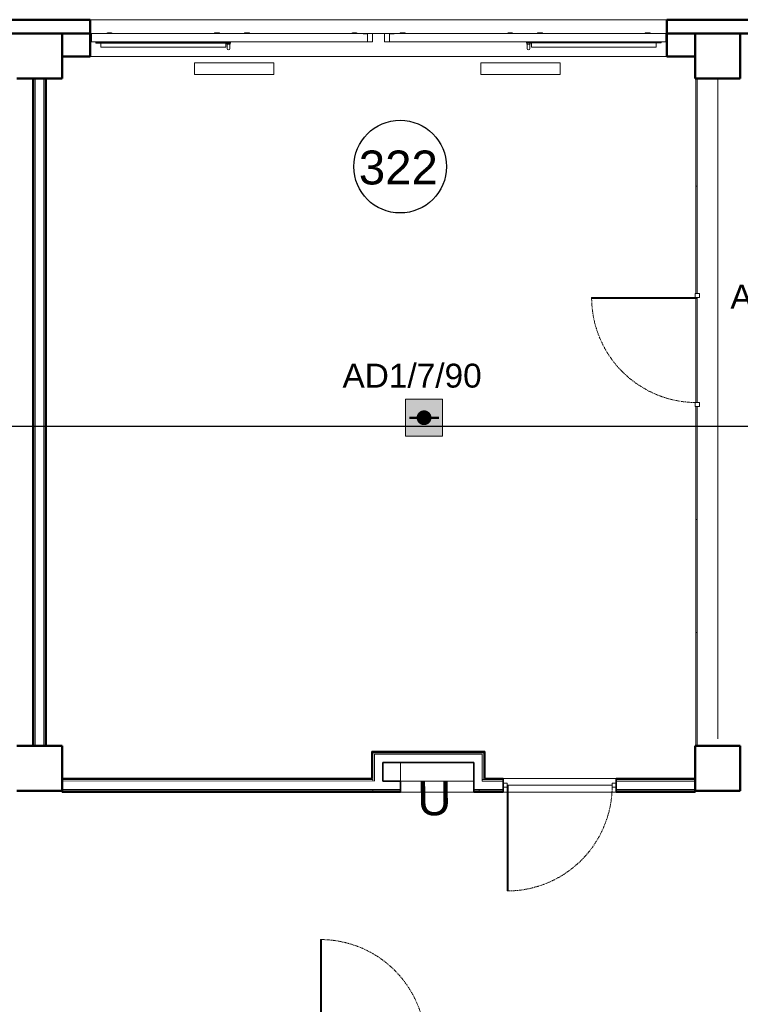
# Model space of a CAD drawing. Header units: millimetres. Extents: x -197461 to 862495, y -970068 to 63888.
# Tile 44 of 205: x -99398 to -93023, y -623354 to -614644. Entities that reach past the tile are written whole.
import ezdxf

# ---------------------------------------------------------------- set-up
doc = ezdxf.new("R2010")
doc.units = ezdxf.units.MM
doc.linetypes.add('CENTER', pattern=[50.8, 31.75, -6.35, 6.35, -6.35])
doc.layers.get('0').update_dxf_attribs({"linetype": 'CONTINUOUS'})
for name, color, linetype, lineweight in [('A-AREA', 32, 'CONTINUOUS', 5), ('A-AREA-IDEN', 252, 'CONTINUOUS', 25), ('A-Door', 252, 'CONTINUOUS', 0), ('A-FLOR', 192, 'CONTINUOUS', 5), ('A-GLAZ', 151, 'CONTINUOUS', 5), ('A-Glaz-Curt', 4, 'CONTINUOUS', 0), ('A-Wall', 252, 'CONTINUOUS', 0), ('G-ANNO-TEXT', 231, 'CONTINUOUS', 9), ('G-IMPT', 8, 'CONTINUOUS', 5), ('I-WALL', 2, 'CONTINUOUS', 18), ('M-EQPM', 50, 'CONTINUOUS', 5), ('S-Cols', 52, 'CONTINUOUS', 0)]:
    doc.layers.add(name, color=color, linetype=linetype, lineweight=lineweight)
doc.layers.add('UAS', color=240, linetype='CONTINUOUS')
doc.styles.add('ARIAL', font='arialbd.ttf')
doc.styles.add('Arial_3', font='arial.ttf', dxfattribs={"height": 300})

# ---------------------------------------------------------------- blocks, each defined once
blk = doc.blocks.new('PBL_BIOR_stiklotas_GEZE_02 - BIOR 1000 x 2100mm BIOR 1000 x 2100mm biroji-4009170-Trešā stāva plāns uz atzīmes 6_800')
at = {"layer": 'A-Door'}
for p, q in [((-500, 18), (-465, 18)), ((-465, 18), (-465, -18)), ((465, -18), (465, 18)), ((465, 18), (500, 18)), ((-465, -18), (-500, -18)), ((455, -5), (455, -935)), ((465, -5), (455, -5)), ((465, -5), (465, -935)), ((500, -18), (465, -18)), ((465, -935), (455, -935))]:
    blk.add_line(p, q, dxfattribs=at)
at = {"layer": 'A-Door', "color": 250, "linetype": 'CENTER', "lineweight": 5}
blk.add_line((465, -5), (465, -935), dxfattribs=at)
blk.add_arc((465, -5), 930, 180, 270, dxfattribs=at)
blk = doc.blocks.new('PBL_BIOR_stiklotas_GEZE_02 - BIOR 1000 x 2100mm BIOR 1000 x 2100mm biroji-4009171-Trešā stāva plāns uz atzīmes 6_800')
at = {"layer": 'A-Door'}
for p, q in [((455, 5), (455, 935)), ((465, 935), (455, 935)), ((465, 5), (465, 935)), ((-465, 18), (-500, 18)), ((-465, -18), (-465, 18)), ((465, 5), (455, 5)), ((500, 18), (465, 18)), ((465, 18), (465, -18)), ((-500, -18), (-465, -18)), ((465, -18), (500, -18))]:
    blk.add_line(p, q, dxfattribs=at)
at = {"layer": 'A-Door', "color": 250, "linetype": 'CENTER', "lineweight": 5}
blk.add_line((465, 5), (465, 935), dxfattribs=at)
blk.add_arc((465, 5), 930, 90, 180, dxfattribs=at)
blk = doc.blocks.new('SchueCal_Schueco_AWS-75-BS-SI__Family-02_Type 2_5080x1480 - Schueco_AWS-75-BS-SI__Family-02__Type 2-V3-Trešā stāva plāns uz atzīmes 6_800')
at = {"layer": 'G-IMPT'}
for p, q in [((-2457.2, 19), (-2457.2, -17.5)), ((-2457.2, 19), (-1352.3, 19)), ((-1352.3, 19), (-1352.3, -17.5)), ((-1339.3, -17.5), (-1339.3, 30.5)), ((-1315.3, 30.5), (-1315.3, -17.5)), ((1315.3, -17.5), (1315.3, 30.5)), ((1339.3, 30.5), (1339.3, -17.5)), ((1352.3, 19), (1352.3, -17.5)), ((1352.3, 19), (2457.2, 19)), ((2457.2, 19), (2457.2, -17.5)), ((-2540, -27.5), (-2540, -102.5)), ((-2540, -27.5), (-97, -27.5)), ((-2540, -102.5), (-2540, -27.5)), ((-2501, -22), (-2501, -17.5)), ((-2501, -17.5), (-2501, -22)), ((-2501, -17.5), (-1308.5, -17.5)), ((-2501, -22), (-1308.5, -22)), ((-2481.1, -27.5), (-2481.1, -22)), ((-2481.1, -22), (-2481.1, -27.5)), ((-1341.8, -17.5), (-1341.8, -8.5)), ((-1341.8, -8.5), (-1341.8, -17.5)), ((-1341.8, -17.5), (-1341.8, -8.5)), ((-1341.8, -8.5), (-1312.8, -8.5)), ((-1340.3, -8.5), (-1341.8, -8.5)), ((-1338.4, -8.5), (-1339.3, -8.5)), ((-1328.4, -22), (-1328.4, -27.5)), ((-1328.4, -22), (-1328.4, -27.5)), ((-1315.3, -8.5), (-1316.2, -8.5)), ((-1312.8, -8.5), (-1312.8, -17.5)), ((-1312.8, -8.5), (-1312.8, -17.5)), ((-1312.8, -8.5), (-1312.8, -17.5)), ((-1308.5, -22), (-1308.5, -17.5)), ((-1308.5, -17.5), (-1308.5, -22)), ((-97, -27.5), (-97, -97.5)), ((-97, -97.5), (-97, -27.5)), ((-97, -27.5), (-53, -27.5)), ((-53, -27.5), (-53, -102.5)), ((53, -102.5), (53, -27.5)), ((53, -27.5), (97, -27.5)), ((97, -27.5), (97, -97.5)), ((97, -27.5), (2540, -27.5)), ((97, -27.5), (97, -97.5)), ((1308.5, -22), (1308.5, -17.5)), ((1308.5, -17.5), (1308.5, -22)), ((1308.5, -17.5), (2501, -17.5)), ((1308.5, -22), (2501, -22)), ((1312.8, -17.5), (1312.8, -8.5)), ((1312.8, -8.5), (1341.8, -8.5)), ((1312.8, -17.5), (1312.8, -8.5)), ((1312.8, -17.5), (1312.8, -8.5)), ((1316.2, -8.5), (1315.3, -8.5)), ((1328.4, -27.5), (1328.4, -22)), ((1328.4, -22), (1328.4, -27.5)), ((1339.3, -8.5), (1338.4, -8.5)), ((1341.8, -8.5), (1340.3, -8.5)), ((1341.8, -8.5), (1341.8, -17.5)), ((1341.8, -8.5), (1341.8, -17.5)), ((1341.8, -17.5), (1341.8, -8.5)), ((2481.1, -22), (2481.1, -27.5)), ((2481.1, -22), (2481.1, -27.5)), ((2501, -22), (2501, -17.5)), ((2501, -17.5), (2501, -22)), ((2540, -102.5), (2540, -27.5)), ((2540, -27.5), (2540, -102.5)), ((-137.5, -102.5), (-2540, -102.5)), ((-2540, -102.5), (-1296.5, -102.5)), ((-2403, -104.5), (-2403, -102.5)), ((-2399, -108.5), (-2403, -104.5)), ((-2403, -104.5), (-2358, -104.5)), ((-2399, -108.5), (-2362, -108.5)), ((-2362, -108.5), (-2358, -104.5)), ((-2358, -102.5), (-2358, -104.5)), ((-1451.5, -104.5), (-1451.5, -102.5)), ((-1447.5, -108.5), (-1451.5, -104.5)), ((-1451.5, -104.5), (-1406.5, -104.5)), ((-1447.5, -108.5), (-1410.5, -108.5)), ((-1410.5, -108.5), (-1406.5, -104.5)), ((-1406.5, -102.5), (-1406.5, -104.5)), ((-1296.5, -102.5), (-63, -102.5)), ((-1186.5, -104.5), (-1186.5, -102.5)), ((-1182.5, -108.5), (-1186.5, -104.5)), ((-1186.5, -104.5), (-1141.5, -104.5)), ((-1182.5, -108.5), (-1145.5, -108.5)), ((-1145.5, -108.5), (-1141.5, -104.5)), ((-1141.5, -102.5), (-1141.5, -104.5)), ((-235, -104.5), (-235, -102.5)), ((-231, -108.5), (-235, -104.5)), ((-235, -104.5), (-190, -104.5)), ((-231, -108.5), (-194, -108.5)), ((-194, -108.5), (-190, -104.5)), ((-190, -102.5), (-190, -104.5)), ((-97, -97.5), (-137.5, -97.5)), ((-137.5, -97.5), (-137.5, -102.5)), ((-137.5, -102.5), (-137.5, -97.5)), ((-137.5, -97.5), (-97, -97.5)), ((-53, -102.5), (-137.5, -102.5)), ((137.5, -102.5), (53, -102.5)), ((63, -102.5), (1296.5, -102.5)), ((97, -97.5), (137.5, -97.5)), ((97, -97.5), (137.5, -97.5)), ((137.5, -97.5), (137.5, -102.5)), ((137.5, -97.5), (137.5, -102.5)), ((137.5, -102.5), (2540, -102.5)), ((190, -104.5), (190, -102.5)), ((194, -108.5), (190, -104.5)), ((190, -104.5), (235, -104.5)), ((194, -108.5), (231, -108.5)), ((231, -108.5), (235, -104.5)), ((235, -102.5), (235, -104.5)), ((1141.5, -104.5), (1141.5, -102.5)), ((1145.5, -108.5), (1141.5, -104.5)), ((1141.5, -104.5), (1186.5, -104.5)), ((1145.5, -108.5), (1182.5, -108.5)), ((1182.5, -108.5), (1186.5, -104.5)), ((1186.5, -102.5), (1186.5, -104.5)), ((1296.5, -102.5), (2540, -102.5)), ((1406.5, -104.5), (1406.5, -102.5)), ((1410.5, -108.5), (1406.5, -104.5)), ((1406.5, -104.5), (1451.5, -104.5)), ((1410.5, -108.5), (1447.5, -108.5)), ((1447.5, -108.5), (1451.5, -104.5)), ((1451.5, -102.5), (1451.5, -104.5)), ((2358, -104.5), (2358, -102.5)), ((2362, -108.5), (2358, -104.5)), ((2358, -104.5), (2403, -104.5)), ((2362, -108.5), (2399, -108.5)), ((2399, -108.5), (2403, -104.5)), ((2403, -102.5), (2403, -104.5))]:
    blk.add_line(p, q, dxfattribs=at)
at = {"layer": 'G-IMPT', "flags": 128}
for points in [[(-1339.3, 30.5), (-1335.8, 39), (-1327.3, 42.5)], [(-1327.3, 42.5), (-1335.8, 39), (-1339.3, 30.5)], [(-1315.3, 30.5), (-1318.8, 39), (-1327.3, 42.5)], [(-1327.3, 42.5), (-1318.8, 39), (-1315.3, 30.5)], [(1315.3, 30.5), (1318.8, 39), (1327.3, 42.5)], [(1327.3, 42.5), (1318.8, 39), (1315.3, 30.5)], [(1339.3, 30.5), (1335.8, 39), (1327.3, 42.5)], [(1327.3, 42.5), (1335.8, 39), (1339.3, 30.5)], [(-2397.8, -106.5), (-2397.8, -106.5), (-2397.8, -106.6), (-2397.8, -106.6), (-2397.8, -106.7), (-2397.8, -106.7), (-2397.8, -106.7), (-2397.8, -106.8), (-2397.8, -106.8), (-2397.8, -106.9), (-2397.8, -106.9), (-2397.8, -106.9), (-2397.9, -107), (-2397.9, -107), (-2397.9, -107), (-2397.9, -107.1), (-2397.9, -107.1), (-2398, -107.1), (-2398, -107.2), (-2398, -107.2), (-2398.1, -107.2), (-2398.1, -107.2), (-2398.1, -107.3), (-2398.1, -107.3), (-2398.2, -107.3), (-2398.2, -107.3), (-2398.2, -107.4), (-2398.3, -107.4), (-2398.3, -107.4), (-2398.4, -107.4), (-2398.4, -107.4), (-2398.4, -107.4), (-2398.5, -107.5), (-2398.5, -107.5), (-2398.5, -107.5), (-2398.6, -107.5), (-2398.6, -107.5)], [(-2362.4, -107.5), (-2362.4, -107.5), (-2362.5, -107.5), (-2362.5, -107.5), (-2362.6, -107.5), (-2362.6, -107.4), (-2362.6, -107.4), (-2362.7, -107.4), (-2362.7, -107.4), (-2362.7, -107.4), (-2362.8, -107.4), (-2362.8, -107.3), (-2362.8, -107.3), (-2362.9, -107.3), (-2362.9, -107.3), (-2362.9, -107.2), (-2363, -107.2), (-2363, -107.2), (-2363, -107.1), (-2363, -107.1), (-2363.1, -107.1), (-2363.1, -107), (-2363.1, -107), (-2363.1, -107), (-2363.1, -106.9), (-2363.2, -106.9), (-2363.2, -106.9), (-2363.2, -106.8), (-2363.2, -106.8), (-2363.2, -106.8), (-2363.2, -106.7), (-2363.2, -106.7), (-2363.2, -106.6), (-2363.2, -106.6), (-2363.2, -106.6), (-2363.2, -106.5), (-2363.2, -106.5)], [(-1446.3, -106.5), (-1446.3, -106.5), (-1446.3, -106.6), (-1446.3, -106.6), (-1446.3, -106.7), (-1446.3, -106.7), (-1446.3, -106.7), (-1446.3, -106.8), (-1446.3, -106.8), (-1446.3, -106.9), (-1446.3, -106.9), (-1446.3, -106.9), (-1446.4, -107), (-1446.4, -107), (-1446.4, -107), (-1446.4, -107.1), (-1446.4, -107.1), (-1446.5, -107.1), (-1446.5, -107.2), (-1446.5, -107.2), (-1446.6, -107.2), (-1446.6, -107.2), (-1446.6, -107.3), (-1446.6, -107.3), (-1446.7, -107.3), (-1446.7, -107.3), (-1446.7, -107.4), (-1446.8, -107.4), (-1446.8, -107.4), (-1446.9, -107.4), (-1446.9, -107.4), (-1446.9, -107.4), (-1447, -107.5), (-1447, -107.5), (-1447, -107.5), (-1447.1, -107.5), (-1447.1, -107.5)], [(-1410.9, -107.5), (-1410.9, -107.5), (-1411, -107.5), (-1411, -107.5), (-1411.1, -107.5), (-1411.1, -107.4), (-1411.1, -107.4), (-1411.2, -107.4), (-1411.2, -107.4), (-1411.2, -107.4), (-1411.3, -107.4), (-1411.3, -107.3), (-1411.3, -107.3), (-1411.4, -107.3), (-1411.4, -107.3), (-1411.4, -107.2), (-1411.5, -107.2), (-1411.5, -107.2), (-1411.5, -107.1), (-1411.5, -107.1), (-1411.6, -107.1), (-1411.6, -107), (-1411.6, -107), (-1411.6, -107), (-1411.6, -106.9), (-1411.7, -106.9), (-1411.7, -106.9), (-1411.7, -106.8), (-1411.7, -106.8), (-1411.7, -106.8), (-1411.7, -106.7), (-1411.7, -106.7), (-1411.7, -106.6), (-1411.7, -106.6), (-1411.7, -106.6), (-1411.7, -106.5), (-1411.7, -106.5)], [(-1181.3, -106.5), (-1181.3, -106.5), (-1181.3, -106.6), (-1181.3, -106.6), (-1181.3, -106.7), (-1181.3, -106.7), (-1181.3, -106.7), (-1181.3, -106.8), (-1181.3, -106.8), (-1181.3, -106.9), (-1181.3, -106.9), (-1181.3, -106.9), (-1181.4, -107), (-1181.4, -107), (-1181.4, -107), (-1181.4, -107.1), (-1181.4, -107.1), (-1181.5, -107.1), (-1181.5, -107.2), (-1181.5, -107.2), (-1181.6, -107.2), (-1181.6, -107.2), (-1181.6, -107.3), (-1181.6, -107.3), (-1181.7, -107.3), (-1181.7, -107.3), (-1181.7, -107.4), (-1181.8, -107.4), (-1181.8, -107.4), (-1181.9, -107.4), (-1181.9, -107.4), (-1181.9, -107.4), (-1182, -107.5), (-1182, -107.5), (-1182, -107.5), (-1182.1, -107.5), (-1182.1, -107.5)], [(-1145.9, -107.5), (-1145.9, -107.5), (-1146, -107.5), (-1146, -107.5), (-1146.1, -107.5), (-1146.1, -107.4), (-1146.1, -107.4), (-1146.2, -107.4), (-1146.2, -107.4), (-1146.2, -107.4), (-1146.3, -107.4), (-1146.3, -107.3), (-1146.3, -107.3), (-1146.4, -107.3), (-1146.4, -107.3), (-1146.4, -107.2), (-1146.5, -107.2), (-1146.5, -107.2), (-1146.5, -107.1), (-1146.5, -107.1), (-1146.6, -107.1), (-1146.6, -107), (-1146.6, -107), (-1146.6, -107), (-1146.6, -106.9), (-1146.7, -106.9), (-1146.7, -106.9), (-1146.7, -106.8), (-1146.7, -106.8), (-1146.7, -106.8), (-1146.7, -106.7), (-1146.7, -106.7), (-1146.7, -106.6), (-1146.7, -106.6), (-1146.7, -106.6), (-1146.7, -106.5), (-1146.7, -106.5)], [(-229.8, -106.5), (-229.8, -106.5), (-229.8, -106.6), (-229.8, -106.6), (-229.8, -106.7), (-229.8, -106.7), (-229.8, -106.7), (-229.8, -106.8), (-229.8, -106.8), (-229.8, -106.9), (-229.8, -106.9), (-229.8, -106.9), (-229.9, -107), (-229.9, -107), (-229.9, -107), (-229.9, -107.1), (-229.9, -107.1), (-230, -107.1), (-230, -107.2), (-230, -107.2), (-230.1, -107.2), (-230.1, -107.2), (-230.1, -107.3), (-230.1, -107.3), (-230.2, -107.3), (-230.2, -107.3), (-230.2, -107.4), (-230.3, -107.4), (-230.3, -107.4), (-230.4, -107.4), (-230.4, -107.4), (-230.4, -107.4), (-230.5, -107.5), (-230.5, -107.5), (-230.5, -107.5), (-230.6, -107.5), (-230.6, -107.5)], [(-194.4, -107.5), (-194.4, -107.5), (-194.5, -107.5), (-194.5, -107.5), (-194.6, -107.5), (-194.6, -107.4), (-194.6, -107.4), (-194.7, -107.4), (-194.7, -107.4), (-194.7, -107.4), (-194.8, -107.4), (-194.8, -107.3), (-194.8, -107.3), (-194.9, -107.3), (-194.9, -107.3), (-194.9, -107.2), (-195, -107.2), (-195, -107.2), (-195, -107.1), (-195, -107.1), (-195.1, -107.1), (-195.1, -107), (-195.1, -107), (-195.1, -107), (-195.1, -106.9), (-195.2, -106.9), (-195.2, -106.9), (-195.2, -106.8), (-195.2, -106.8), (-195.2, -106.8), (-195.2, -106.7), (-195.2, -106.7), (-195.2, -106.6), (-195.2, -106.6), (-195.2, -106.6), (-195.2, -106.5), (-195.2, -106.5)], [(195.2, -106.5), (195.2, -106.5), (195.2, -106.6), (195.2, -106.6), (195.2, -106.7), (195.2, -106.7), (195.2, -106.7), (195.2, -106.8), (195.2, -106.8), (195.2, -106.9), (195.2, -106.9), (195.2, -106.9), (195.1, -107), (195.1, -107), (195.1, -107), (195.1, -107.1), (195.1, -107.1), (195, -107.1), (195, -107.2), (195, -107.2), (194.9, -107.2), (194.9, -107.2), (194.9, -107.3), (194.9, -107.3), (194.8, -107.3), (194.8, -107.3), (194.8, -107.4), (194.7, -107.4), (194.7, -107.4), (194.6, -107.4), (194.6, -107.4), (194.6, -107.4), (194.5, -107.5), (194.5, -107.5), (194.5, -107.5), (194.4, -107.5), (194.4, -107.5)], [(230.6, -107.5), (230.6, -107.5), (230.5, -107.5), (230.5, -107.5), (230.4, -107.5), (230.4, -107.4), (230.4, -107.4), (230.3, -107.4), (230.3, -107.4), (230.3, -107.4), (230.2, -107.4), (230.2, -107.3), (230.2, -107.3), (230.1, -107.3), (230.1, -107.3), (230.1, -107.2), (230, -107.2), (230, -107.2), (230, -107.1), (230, -107.1), (229.9, -107.1), (229.9, -107), (229.9, -107), (229.9, -107), (229.9, -106.9), (229.8, -106.9), (229.8, -106.9), (229.8, -106.8), (229.8, -106.8), (229.8, -106.8), (229.8, -106.7), (229.8, -106.7), (229.8, -106.6), (229.8, -106.6), (229.8, -106.6), (229.8, -106.5), (229.8, -106.5)], [(1146.7, -106.5), (1146.7, -106.5), (1146.7, -106.6), (1146.7, -106.6), (1146.7, -106.7), (1146.7, -106.7), (1146.7, -106.7), (1146.7, -106.8), (1146.7, -106.8), (1146.7, -106.9), (1146.7, -106.9), (1146.7, -106.9), (1146.6, -107), (1146.6, -107), (1146.6, -107), (1146.6, -107.1), (1146.6, -107.1), (1146.5, -107.1), (1146.5, -107.2), (1146.5, -107.2), (1146.4, -107.2), (1146.4, -107.2), (1146.4, -107.3), (1146.4, -107.3), (1146.3, -107.3), (1146.3, -107.3), (1146.3, -107.4), (1146.2, -107.4), (1146.2, -107.4), (1146.1, -107.4), (1146.1, -107.4), (1146.1, -107.4), (1146, -107.5), (1146, -107.5), (1146, -107.5), (1145.9, -107.5), (1145.9, -107.5)], [(1182.1, -107.5), (1182.1, -107.5), (1182, -107.5), (1182, -107.5), (1181.9, -107.5), (1181.9, -107.4), (1181.9, -107.4), (1181.8, -107.4), (1181.8, -107.4), (1181.8, -107.4), (1181.7, -107.4), (1181.7, -107.3), (1181.7, -107.3), (1181.6, -107.3), (1181.6, -107.3), (1181.6, -107.2), (1181.5, -107.2), (1181.5, -107.2), (1181.5, -107.1), (1181.5, -107.1), (1181.4, -107.1), (1181.4, -107), (1181.4, -107), (1181.4, -107), (1181.4, -106.9), (1181.3, -106.9), (1181.3, -106.9), (1181.3, -106.8), (1181.3, -106.8), (1181.3, -106.8), (1181.3, -106.7), (1181.3, -106.7), (1181.3, -106.6), (1181.3, -106.6), (1181.3, -106.6), (1181.3, -106.5), (1181.3, -106.5)], [(1411.7, -106.5), (1411.7, -106.5), (1411.7, -106.6), (1411.7, -106.6), (1411.7, -106.7), (1411.7, -106.7), (1411.7, -106.7), (1411.7, -106.8), (1411.7, -106.8), (1411.7, -106.9), (1411.7, -106.9), (1411.7, -106.9), (1411.6, -107), (1411.6, -107), (1411.6, -107), (1411.6, -107.1), (1411.6, -107.1), (1411.5, -107.1), (1411.5, -107.2), (1411.5, -107.2), (1411.4, -107.2), (1411.4, -107.2), (1411.4, -107.3), (1411.4, -107.3), (1411.3, -107.3), (1411.3, -107.3), (1411.3, -107.4), (1411.2, -107.4), (1411.2, -107.4), (1411.1, -107.4), (1411.1, -107.4), (1411.1, -107.4), (1411, -107.5), (1411, -107.5), (1411, -107.5), (1410.9, -107.5), (1410.9, -107.5)], [(1447.1, -107.5), (1447.1, -107.5), (1447, -107.5), (1447, -107.5), (1446.9, -107.5), (1446.9, -107.4), (1446.9, -107.4), (1446.8, -107.4), (1446.8, -107.4), (1446.8, -107.4), (1446.7, -107.4), (1446.7, -107.3), (1446.7, -107.3), (1446.6, -107.3), (1446.6, -107.3), (1446.6, -107.2), (1446.5, -107.2), (1446.5, -107.2), (1446.5, -107.1), (1446.5, -107.1), (1446.4, -107.1), (1446.4, -107), (1446.4, -107), (1446.4, -107), (1446.4, -106.9), (1446.3, -106.9), (1446.3, -106.9), (1446.3, -106.8), (1446.3, -106.8), (1446.3, -106.8), (1446.3, -106.7), (1446.3, -106.7), (1446.3, -106.6), (1446.3, -106.6), (1446.3, -106.6), (1446.3, -106.5), (1446.3, -106.5)], [(2363.2, -106.5), (2363.2, -106.5), (2363.2, -106.6), (2363.2, -106.6), (2363.2, -106.7), (2363.2, -106.7), (2363.2, -106.7), (2363.2, -106.8), (2363.2, -106.8), (2363.2, -106.9), (2363.2, -106.9), (2363.2, -106.9), (2363.1, -107), (2363.1, -107), (2363.1, -107), (2363.1, -107.1), (2363.1, -107.1), (2363, -107.1), (2363, -107.2), (2363, -107.2), (2362.9, -107.2), (2362.9, -107.2), (2362.9, -107.3), (2362.9, -107.3), (2362.8, -107.3), (2362.8, -107.3), (2362.8, -107.4), (2362.7, -107.4), (2362.7, -107.4), (2362.6, -107.4), (2362.6, -107.4), (2362.6, -107.4), (2362.5, -107.5), (2362.5, -107.5), (2362.5, -107.5), (2362.4, -107.5), (2362.4, -107.5)], [(2398.6, -107.5), (2398.6, -107.5), (2398.5, -107.5), (2398.5, -107.5), (2398.4, -107.5), (2398.4, -107.4), (2398.4, -107.4), (2398.3, -107.4), (2398.3, -107.4), (2398.3, -107.4), (2398.2, -107.4), (2398.2, -107.3), (2398.2, -107.3), (2398.1, -107.3), (2398.1, -107.3), (2398.1, -107.2), (2398, -107.2), (2398, -107.2), (2398, -107.1), (2398, -107.1), (2397.9, -107.1), (2397.9, -107), (2397.9, -107), (2397.9, -107), (2397.9, -106.9), (2397.8, -106.9), (2397.8, -106.9), (2397.8, -106.8), (2397.8, -106.8), (2397.8, -106.8), (2397.8, -106.7), (2397.8, -106.7), (2397.8, -106.6), (2397.8, -106.6), (2397.8, -106.6), (2397.8, -106.5), (2397.8, -106.5)]]:
    blk.add_lwpolyline(points, dxfattribs=at)
blk = doc.blocks.new('SchueCal_Schueco_AWS-75-BS-SI__Family-02_Type 2_5080x1480 - Type 2-3433124-Trešā stāva plāns uz atzīmes 6_800')
at = {"extrusion": (0, 0, -1), "zscale": -1, "rotation": 180}
blk.add_blockref('SchueCal_Schueco_AWS-75-BS-SI__Family-02_Type 2_5080x1480 - Schueco_AWS-75-BS-SI__Family-02__Type 2-V3-Trešā stāva plāns uz atzīmes 6_800', (0, 0), dxfattribs=at)
blk = doc.blocks.new('788507_788512_ventil compact cv22 h_ 500mm - wysokość 500mm-2233793-Trešā stāva plāns uz atzīmes 6_800')
at = {"layer": 'M-EQPM', "color": 252}
for p, q in [((0, 0), (700, 0)), ((0, 0), (0, -102)), ((700, 0), (700, -102)), ((700, -102), (0, -102))]:
    blk.add_line(p, q, dxfattribs=at)
blk = doc.blocks.new('PBL_BIOR_stiklotas_GEZE_02 - BIOR 1000 x 2100mm BIOR 1000 x 2100mm stiklojumā-4009174-Trešā stāva plāns uz atzīmes 6_800')
at = {"layer": 'A-Door'}
for p, q in [((455, 40), (455, 970)), ((465, 970), (455, 970)), ((465, 40), (465, 970)), ((-465, 53), (-500, 53)), ((-500, 53), (-500, 47)), ((-500, 37), (-500, 17)), ((-500, 17), (-465, 17)), ((-465, 17), (-465, 53)), ((465, 40), (455, 40)), ((500, 53), (465, 53)), ((465, 53), (465, 17)), ((465, 17), (500, 17)), ((500, 47), (500, 53)), ((500, 17), (500, 37))]:
    blk.add_line(p, q, dxfattribs=at)
at = {"layer": 'A-Door', "color": 250, "linetype": 'CENTER', "lineweight": 5}
blk.add_line((465, 40), (465, 970), dxfattribs=at)
blk.add_arc((465, 40), 930, 90, 180, dxfattribs=at)
blk = doc.blocks.new('System Panel - pbl - bior - geze starpsienas stiklojums-3658662-Trešā stāva plāns uz atzīmes 6_800')
at = {"layer": 'A-Glaz-Curt', "lineweight": 18}
for p, q in [((500, 10), (-500, 10)), ((-500, 10), (-500, 0)), ((500, 0), (500, 10)), ((-500, 0), (500, 0))]:
    blk.add_line(p, q, dxfattribs=at)
blk = doc.blocks.new('System Panel - pbl - bior - geze starpsienas stiklojums-3658618-Trešā stāva plāns uz atzīmes 6_800')
at = {"layer": 'A-Glaz-Curt', "lineweight": 18}
for p, q in [((475.2, 10), (-475.2, 10)), ((-475.2, 10), (-475.2, 0)), ((-475.2, 0), (475.2, 0)), ((475.2, 0), (475.2, 10))]:
    blk.add_line(p, q, dxfattribs=at)
blk = doc.blocks.new('System Panel - pbl - bior - geze starpsienas stiklojums-3658615-Trešā stāva plāns uz atzīmes 6_800')
at = {"layer": 'A-Glaz-Curt', "color": 255}
for p, q in [((-465, 10), (465, 10)), ((465, 0), (-465, 0))]:
    blk.add_line(p, q, dxfattribs=at)
blk = doc.blocks.new('System Panel - pbl - bior - geze starpsienas stiklojums-3658620-Trešā stāva plāns uz atzīmes 6_800')
at = {"layer": 'A-Glaz-Curt', "lineweight": 18}
for p, q in [((500, 10), (-500, 10)), ((-500, 10), (-500, 0)), ((500, 0), (500, 10)), ((-500, 0), (500, 0))]:
    blk.add_line(p, q, dxfattribs=at)
blk = doc.blocks.new('System Panel - pbl - bior - geze starpsienas stiklojums-3658617-Trešā stāva plāns uz atzīmes 6_800')
at = {"layer": 'A-Glaz-Curt', "lineweight": 18}
for p, q in [((500, 10), (-500, 10)), ((-500, 10), (-500, 0)), ((500, 0), (500, 10)), ((-500, 0), (500, 0))]:
    blk.add_line(p, q, dxfattribs=at)
blk = doc.blocks.new('System Panel - pbl - bior - geze starpsienas stiklojums-3658660-Trešā stāva plāns uz atzīmes 6_800')
at = {"layer": 'A-Glaz-Curt', "lineweight": 18}
for p, q in [((475.1, 10), (-475.1, 10)), ((-475.1, 10), (-475.1, 0)), ((-475.1, 0), (475.1, 0)), ((475.1, 0), (475.1, 10))]:
    blk.add_line(p, q, dxfattribs=at)
blk = doc.blocks.new('PBL_telpnu_numeracija_0001 - PBL telpas NUMERĀCIJA-1342367-Trešā stāva plāns uz atzīmes 6_800')
at = {"layer": 'A-AREA-IDEN'}
blk.add_circle((0.034, 0.024), 2.733, dxfattribs=at)
blk = doc.blocks.new('AD-proj')
at = {"lineweight": 5}
blk.add_lwpolyline([(-250, -250), (250, -250), (250, 250), (-250, 250)], close=True, dxfattribs=at)
at = {"const_width": 30}
blk.add_lwpolyline([(-200, 0), (200, 0)], dxfattribs=at)
at = {"const_width": 100}
blk.add_lwpolyline([(-50, 0, 1), (50, 0, 1)], format="xyb", close=True, dxfattribs=at)

msp = doc.modelspace()

# ---------------------------------------------------------------- hatches: boundary and pattern name
at = {"layer": 'A-Wall', "true_color": 0x636466}
h = msp.add_hatch(color=251, dxfattribs=at)
h.paths.add_polyline_path([(-99023.52169, -614970.76577), (-99023.51304, -614970.7656), (-98773.52185, -614970.75758), (-98773.52841, -614965.75771), (-99023.52185, -614965.76577), (-99023.52169, -614970.75758)], flags=0)
h.paths.add_polyline_path([(-93673.52169, -614970.59032), (-93428.52169, -614970.58229), (-93428.52185, -614965.58229), (-93673.52169, -614966.0384), (-93673.52169, -614970.58229)], flags=0)
at = {"layer": 'UAS', "lineweight": 50, "true_color": 0xffffff}
h = msp.add_hatch(color=7, dxfattribs=at)
h.dxf.hatch_style = 1
h.paths.add_polyline_path([(-95853.96164, -618165.48039), (-95788.4907, -618165.48039, 1)], flags=16)
h.paths.add_polyline_path([(-95657.54883, -618329.15774), (-95657.54883, -618001.80305), (-95984.90352, -618001.80305), (-95984.90352, -618329.15774)])

# ---------------------------------------------------------------- linework, layer by layer
at = {"layer": 'A-AREA', "color": 251, "true_color": 0x636466}
msp.add_line((-93223.31524, -621006.30667), (-93223.31524, -615165.71055), dxfattribs=at)
at = {"layer": 'A-FLOR', "color": 251, "true_color": 0x636466}
for p, q in [((-93423.52332, -614965.58212), (-93428.52185, -614965.58229)), ((-93423.52184, -614966.05118), (-93428.52184, -614966.05093)), ((-93018.52185, -614965.56884), (-93023.52185, -614965.569)), ((-93018.52184, -614965.84147), (-93023.51204, -614965.84122)), ((-99283.32016, -615166.05116), (-99423.3994, -615166.2113)), ((-93415.7311, -615165.89126), (-93423.52388, -615165.89086)), ((-93023.52227, -615165.91132), (-93405.5153, -615165.89178)), ((-99349.95532, -621066.30501), (-99276.12005, -621066.22061)), ((-99173.47606, -621066.13795), (-99023.30435, -621066.14563)), ((-93423.31076, -621065.89289), (-93415.32181, -621065.89324)), ((-93405.32181, -621065.89367), (-93023.31283, -621065.91021)), ((-96030.81524, -621216.30086), (-96030.81524, -621378.80086)), ((-94157.05999, -621416.27245), (-95087.05999, -621416.30295)), ((-95087.05999, -621416.35383), (-94157.05999, -621416.32333)), ((-94123.30891, -621398.32222), (-94123.31029, -621356.26807)), ((-94123.31029, -621356.26807), (-93423.32334, -621356.29838)), ((-94123.30804, -621465.76393), (-94123.30907, -621434.32222))]:
    msp.add_line(p, q, dxfattribs=at)
at = {"layer": 'A-Wall', "color": 251, "lineweight": 50, "true_color": 0x636466}
for p, q in [((-98773.53237, -614644.89256), (-99673.53238, -614644.92208)), ((-98773.52169, -614970.75758), (-98773.53237, -614644.89256)), ((-86798.40712, -614644.49984), (-93673.53238, -614644.72531)), ((-93673.53238, -614644.72531), (-93673.52169, -614970.59032)), ((-99673.52841, -614765.92208), (-98773.5284, -614765.89256)), ((-98773.52841, -614765.75758), (-99023.52841, -614765.76577)), ((-99023.52841, -614765.76577), (-99023.52169, -614970.76577)), ((-93673.52841, -614765.72531), (-86798.40315, -614765.49984)), ((-93428.52841, -614765.58229), (-93673.52841, -614765.59032)), ((-99023.52169, -614970.76577), (-98773.52169, -614970.75758)), ((-93673.52169, -614970.59032), (-93428.52169, -614970.58229))]:
    msp.add_line(p, q, dxfattribs=at)
at = {"layer": 'A-Wall', "color": 251, "lineweight": 5, "true_color": 0x636466}
for p, q in [((-98773.53234, -614645.89256), (-99673.53234, -614645.92208)), ((-86798.40708, -614645.49984), (-93673.53234, -614645.72531)), ((-98773.52841, -614765.75758), (-98763.52841, -614765.75725)), ((-96276.52841, -614765.67569), (-96170.52841, -614765.67221)), ((-93683.52841, -614765.59065), (-93673.52841, -614765.59032)), ((-93428.52169, -614970.58229), (-93428.52841, -614765.58229)), ((-98773.52185, -614965.75758), (-99023.52185, -614965.76577)), ((-93673.52169, -614970.59032), (-98773.52169, -614970.75758)), ((-93428.52185, -614965.58229), (-93673.52185, -614965.59032)), ((-99273.32016, -615165.90732), (-99273.32016, -621065.90732)), ((-99260.82016, -615165.90732), (-99260.82016, -621065.90732)), ((-99185.82016, -615165.90732), (-99185.82016, -621065.90732)), ((-99173.32016, -615165.90732), (-99173.32016, -621065.90732)), ((-96273.31524, -621128.80086), (-95293.31524, -621128.80086)), ((-96273.31524, -621378.80086), (-96273.31524, -621128.80086)), ((-96260.81524, -621141.30086), (-95305.81524, -621141.30086)), ((-96260.81524, -621378.80086), (-96260.81524, -621141.30086)), ((-95305.81524, -621141.30086), (-95305.81524, -621378.861)), ((-95293.31524, -621366.36059), (-95293.31524, -621128.80086)), ((-99023.31368, -621366.2943), (-96273.31524, -621366.20412)), ((-99023.31327, -621378.7943), (-96260.81524, -621378.70371)), ((-95305.81524, -621366.361), (-95122.06163, -621366.35497)), ((-95305.81524, -621378.861), (-95122.06122, -621378.85497)), ((-94122.06163, -621366.32218), (-93423.31196, -621366.29926)), ((-94122.06122, -621378.82218), (-93423.31155, -621378.79926)), ((-99023.31081, -621453.7943), (-96260.81524, -621453.70371)), ((-99023.31041, -621466.2943), (-96273.31524, -621466.20412)), ((-96273.31524, -621453.70412), (-96273.31524, -621466.20412)), ((-96030.81524, -621466.30086), (-96273.31524, -621466.30086)), ((-96030.81524, -621453.80086), (-96260.81524, -621453.80086)), ((-95332.06721, -621453.80086), (-95380.81524, -621453.80086)), ((-95332.06721, -621466.30086), (-95380.81524, -621466.30086)), ((-95332.06721, -621466.30086), (-95332.06721, -621453.80086)), ((-95332.06598, -621453.86186), (-95122.05876, -621453.85497)), ((-95332.06598, -621453.86186), (-95332.06557, -621466.36186)), ((-95332.06557, -621466.36186), (-95122.05835, -621466.35497)), ((-94122.05876, -621453.82218), (-93423.30909, -621453.79926)), ((-94122.05835, -621466.32218), (-93423.30868, -621466.29926))]:
    msp.add_line(p, q, dxfattribs=at)
at = {"layer": 'A-Wall', "color": 251, "true_color": 0x636466}
for p, q in [((-98773.53237, -614644.89256), (-93673.53238, -614644.72531)), ((-98763.5284, -614765.89224), (-98773.5284, -614765.89256)), ((-96170.52841, -614765.8072), (-96276.52841, -614765.81068)), ((-93673.52841, -614765.72531), (-93683.52841, -614765.72564))]:
    msp.add_line(p, q, dxfattribs=at)
at = {"layer": 'I-WALL', "color": 251, "lineweight": 35, "true_color": 0x636466}
for p, q in [((-99163.32016, -615165.90732), (-99283.32016, -615165.90732)), ((-99283.32016, -615165.90732), (-99283.32016, -621065.90732)), ((-99163.32016, -621065.90732), (-99163.32016, -615165.90732)), ((-99283.32016, -621065.90732), (-99163.32016, -621065.90732)), ((-95283.31524, -621118.80086), (-96283.31524, -621118.80086)), ((-96283.31524, -621118.80086), (-96283.31524, -621356.20444)), ((-95283.31524, -621356.36026), (-95283.31524, -621118.80086)), ((-96185.81524, -621216.30086), (-95380.81524, -621216.30086)), ((-96185.81524, -621378.80086), (-96185.81524, -621216.30086)), ((-95380.81524, -621216.30086), (-95380.81524, -621476.30086)), ((-96283.31524, -621356.20444), (-99023.31401, -621356.2943)), ((-99023.31401, -621356.2943), (-99023.31008, -621476.2943)), ((-96030.81524, -621378.80086), (-96185.81524, -621378.80086)), ((-96030.81524, -621476.30086), (-96030.81524, -621378.80086)), ((-95122.06196, -621356.35497), (-95283.31524, -621356.36026)), ((-95122.05802, -621476.35497), (-95122.06196, -621356.35497)), ((-93423.31229, -621356.29926), (-94122.06196, -621356.32218)), ((-94122.06196, -621356.32218), (-94122.05802, -621476.32218)), ((-93423.30835, -621476.29926), (-93423.31229, -621356.29926)), ((-99023.31008, -621476.2943), (-96283.31524, -621476.20444)), ((-96283.31524, -621476.30086), (-96030.81524, -621476.30086)), ((-95380.81524, -621476.30086), (-95332.06721, -621476.30086)), ((-95332.06524, -621476.36186), (-95122.05802, -621476.35497)), ((-94122.05802, -621476.32218), (-93423.30835, -621476.29926))]:
    msp.add_line(p, q, dxfattribs=at)
at = {"layer": 'I-WALL', "color": 251, "lineweight": 5, "true_color": 0x636466}
for p, q in [((-96030.81524, -621378.80086), (-95380.81524, -621378.80086)), ((-95122.06196, -621356.35497), (-94122.06196, -621356.32218)), ((-95380.81524, -621476.30086), (-96030.81524, -621476.30086)), ((-94122.05802, -621476.32218), (-95122.05802, -621476.35497))]:
    msp.add_line(p, q, dxfattribs=at)
at = {"layer": 'S-Cols', "color": 251, "lineweight": 50, "true_color": 0x636466}
for p, q in [((-99023.52841, -614765.90076), (-99423.52841, -614765.91388)), ((-99023.51529, -615165.90076), (-99023.52841, -614765.90076)), ((-93023.52841, -614765.70399), (-93423.52841, -614765.71711)), ((-93423.52841, -614765.71711), (-93423.51529, -615165.71711)), ((-93023.51529, -615165.70399), (-93023.52841, -614765.70399)), ((-99423.51529, -615165.91388), (-99023.51529, -615165.90076)), ((-93423.51529, -615165.71711), (-93023.51529, -615165.70399)), ((-99023.3218, -621066.2943), (-99423.3218, -621066.30742)), ((-99023.30868, -621466.2943), (-99023.3218, -621066.2943)), ((-93023.3218, -621066.2943), (-93423.3218, -621066.30742)), ((-93423.3218, -621066.30742), (-93423.30868, -621466.30742)), ((-93023.30868, -621466.2943), (-93023.3218, -621066.2943)), ((-99423.30868, -621466.30742), (-99023.30868, -621466.2943)), ((-93423.30868, -621466.30742), (-93023.30868, -621466.2943))]:
    msp.add_line(p, q, dxfattribs=at)
at = {"layer": 'UAS', "color": 1}
msp.add_lwpolyline([(-101214.70617, -618239.46358), (-92336.61742, -618239.46358), (-92336.61742, -617403.59883), (-92042.96733, -617403.59883), (-92042.96733, -621588.7637), (-90329.4581, -621588.7637), (-90329.4581, -618225.19455), (-87705.7225, -618225.19455), (-87705.7225, -620151.90299), (-85617.91102, -620151.90299), (-85617.91102, -619415.30952), (-85581.01424, -619415.30952), (-85581.01424, -620141.91745), (-84119.4954, -620141.91745), (-84119.4954, -619132.79386), (-82622.5404, -619132.79386), (-82622.5404, -619227.75383), (-84052.62396, -619227.75383), (-84052.62396, -620395.00498), (-84745.53402, -620395.00498), (-84745.53402, -620474.13829), (-84047.67052, -620474.13829), (-84047.67052, -623108.87432), (-84199.25848, -623212.42909)], dxfattribs=at)

# ---------------------------------------------------------------- block references
at = {"layer": 'A-AREA-IDEN', "color": 251, "true_color": 0x636466, "xscale": 149.9999999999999, "yscale": 149.9999999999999, "zscale": 149.9999999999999}
msp.add_blockref('PBL_telpnu_numeracija_0001 - PBL telpas NUMERĀCIJA-1342367-Trešā stāva plāns uz atzīmes 6_800', (-96037.9715, -615947.79665), dxfattribs=at)
at = {"layer": 'A-Door', "color": 251, "true_color": 0x636466}
for name, p, rotation in [('PBL_BIOR_stiklotas_GEZE_02 - BIOR 1000 x 2100mm BIOR 1000 x 2100mm stiklojumā-4009174-Trešā stāva plāns uz atzīmes 6_800', (-93368.43658, -617566.29906), 90.00187901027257), ('PBL_BIOR_stiklotas_GEZE_02 - BIOR 1000 x 2100mm BIOR 1000 x 2100mm biroji-4009171-Trešā stāva plāns uz atzīmes 6_800', (-94622.05999, -621416.33858), 180.0018790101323), ('PBL_BIOR_stiklotas_GEZE_02 - BIOR 1000 x 2100mm BIOR 1000 x 2100mm biroji-4009170-Trešā stāva plāns uz atzīmes 6_800', (-96273.32146, -623716.42723), 180.0018790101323)]:
    msp.add_blockref(name, p, dxfattribs=dict(at, rotation=rotation))
at = {"layer": 'A-GLAZ', "color": 251, "true_color": 0x636466, "rotation": 0.001879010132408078}
msp.add_blockref('SchueCal_Schueco_AWS-75-BS-SI__Family-02_Type 2_5080x1480 - Type 2-3433124-Trešā stāva plāns uz atzīmes 6_800', (-96223.52505, -614868.17395), dxfattribs=at)
at = {"layer": 'A-Glaz-Curt', "color": 251, "true_color": 0x636466, "rotation": 90.00187901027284}
for name, p in [('System Panel - pbl - bior - geze starpsienas stiklojums-3658660-Trešā stāva plāns uz atzīmes 6_800', (-93405.49973, -615640.80796)), ('System Panel - pbl - bior - geze starpsienas stiklojums-3658618-Trešā stāva plāns uz atzīmes 6_800', (-93405.46856, -616591.10022)), ('System Panel - pbl - bior - geze starpsienas stiklojums-3658615-Trešā stāva plāns uz atzīmes 6_800', (-93405.43658, -617566.30028)), ('System Panel - pbl - bior - geze starpsienas stiklojums-3658620-Trešā stāva plāns uz atzīmes 6_800', (-93405.40379, -618566.30028)), ('System Panel - pbl - bior - geze starpsienas stiklojums-3658617-Trešā stāva plāns uz atzīmes 6_800', (-93405.37099, -619566.30028)), ('System Panel - pbl - bior - geze starpsienas stiklojums-3658662-Trešā stāva plāns uz atzīmes 6_800', (-93405.3382, -620566.30318))]:
    msp.add_blockref(name, p, dxfattribs=at)
at = {"layer": 'M-EQPM', "color": 251, "true_color": 0x636466, "rotation": 0.001879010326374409}
for p in [(-97850.90481, -615026.31258), (-95317.48497, -615026.31394)]:
    msp.add_blockref('788507_788512_ventil compact cv22 h_ 500mm - wysokość 500mm-2233793-Trešā stāva plāns uz atzīmes 6_800', p, dxfattribs=at)
at = {"layer": 'UAS', "xscale": 0.6547093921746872, "yscale": 0.6547093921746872, "zscale": 0.6547093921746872}
msp.add_blockref('AD-proj', (-95821.22617, -618165.48039), dxfattribs=at)

# ---------------------------------------------------------------- texts
at = {"layer": 'A-AREA-IDEN', "color": 251, "lineweight": 9, "true_color": 0x636466, "insert": (-96398.0916, -615801.91747), "char_height": 300, "width": 865.8225, "attachment_point": 1, "style": 'Arial_3'}
msp.add_mtext('322', dxfattribs=at)
at = {"layer": 'G-ANNO-TEXT', "color": 251, "true_color": 0x636466, "insert": (-95883.25956, -621384.56539), "char_height": 300, "width": 372.7846875, "attachment_point": 1, "rotation": 0.893550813, "style": 'Arial_3'}
msp.add_mtext('U', dxfattribs=at)
at = {"layer": 'UAS', "color": 251, "linetype": 'Continuous', "lineweight": 20, "true_color": 0x636466, "insert": (-92495.03739, -617095.48884), "char_height": 211.4384766, "width": 1051.7117129, "attachment_point": 5, "style": 'ARIAL', "bg_fill": 3, "box_fill_scale": 1.1, "bg_fill_color": 256, "bg_fill_transparency": 0}
msp.add_mtext('\\A1;{\\fArial|b0|i0|c186|p34;\\C1;AD1/7/91}', dxfattribs=at)

# ---------------------------------------------------------------- next in the draw order: texts
at = {"layer": 'UAS', "color": 251, "linetype": 'Continuous', "lineweight": 20, "true_color": 0x636466, "insert": (-95926.89738, -617794.57075), "char_height": 211.4384766, "width": 1051.7117129, "attachment_point": 5, "style": 'ARIAL', "bg_fill": 3, "box_fill_scale": 1.1, "bg_fill_color": 256, "bg_fill_transparency": 0}
msp.add_mtext('\\A1;{\\fArial|b0|i0|c186|p34;\\C1;AD1/7/90}', dxfattribs=at)

doc.saveas('drawing.dxf')
